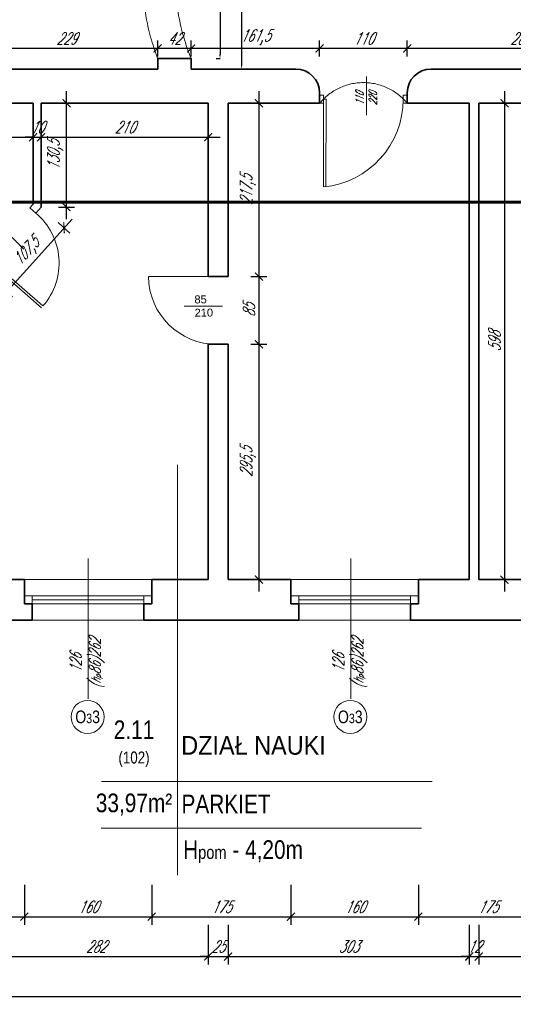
# Model space of a CAD drawing. Header units: millimetres. Extents: x 402 to 79005, y -7782 to 89952.
# Tile 118 of 256: x 26071 to 26691, y 20729 to 21965. Entities that reach past the tile are written whole.
import ezdxf

# ---------------------------------------------------------------- set-up
doc = ezdxf.new("R2010")
doc.units = ezdxf.units.MM
doc.header["$LTSCALE"] = 10
doc.linetypes.add('DASHED', pattern=[19.05, 12.7, -6.35])
doc.layers.get('0').update_dxf_attribs({"lineweight": 0})
doc.layers.get('Defpoints').update_dxf_attribs({"color": 253})
for name, color, linetype, lineweight in [('01 parter - ściany', 253, 'Continuous', 35), ('03-01_okna', 253, 'Continuous', 15), ('03_drzwi', 253, 'Continuous', 15), ('04-1_widok', 253, 'Continuous', 5), ('04-2_nad', 253, 'DASHED', 5), ('05-01_wymiary', 253, 'Continuous', 5), ('05-03_opis', 253, 'Continuous', 5), ('0_A_GRANICA OPRACOWANIA', 1, 'Continuous', 0), ('0_A_WYMIAROWANIE', 1, 'Continuous', 5)]:
    doc.layers.add(name, color=color, linetype=linetype, lineweight=lineweight)
doc.styles.add('ariel', font='ARIAL.TTF', dxfattribs={"width": 0.8})
doc.styles.add('ariel_wym', font='simplex.shx', dxfattribs={"width": 0.65, "oblique": 25})
doc.styles.add('SIMPLEXD', font='simplex.shx', dxfattribs={"width": 0.6})
doc.styles.get("Standard").update_dxf_attribs({"font": 'arial.ttf'})
doc.dimstyles.new('1-100', dxfattribs={"dimtxt": 16, "dimasz": 5, "dimexe": 0, "dimexo": 0, "dimgap": 5, "dimtad": 1, "dimdec": 1, "dimtxsty": 'SIMPLEXD', "dimcen": 5, "dimclrt": 256, "dimadec": 0, "dimazin": 0, "dimtfac": 1, "dimtdec": 0, "dimtix": 1, "dimtmove": 1, "dimatfit": 3, "dimldrblk": 'LP', "dimfxl": 0, "dimarcsym": 0})
doc.dimstyles.new('ariel 50', dxfattribs={"dimtxt": 15, "dimasz": 10, "dimexe": 10, "dimexo": 0, "dimgap": 5, "dimtad": 1, "dimdec": 1, "dimrnd": 0.5, "dimtxsty": 'ariel_wym', "dimblk": 'ARCHTICK', "dimcen": 2.5, "dimdle": 15, "dimazin": 0, "dimtfac": 1, "dimtdec": 1, "dimtix": 1, "dimtmove": 0, "dimatfit": 3, "dimldrblk": 'DOT', "dimfxl": 0, "dimarcsym": 0})
doc.dimstyles.new('ariel 50 wnętrze', dxfattribs={"dimtxt": 15, "dimasz": 10, "dimexe": 10, "dimexo": 0, "dimgap": 5, "dimtad": 1, "dimdec": 1, "dimrnd": 0.5, "dimtxsty": 'ariel_wym', "dimblk": 'ARCHTICK', "dimcen": 2.5, "dimdle": 15, "dimazin": 0, "dimtfac": 1, "dimtdec": 1, "dimtix": 1, "dimtmove": 0, "dimatfit": 3, "dimldrblk": 'DOT', "dimfxl": 0, "dimarcsym": 0})

# ---------------------------------------------------------------- blocks, each defined once
blk = doc.blocks.new('_ArchTick')
at = {"color": 0, "linetype": 'ByBlock', "const_width": 0.15}
blk.add_lwpolyline([(-0.5, -0.5), (0.5, 0.5)], dxfattribs=at)
blk = doc.blocks.new('*D2586')
at = {"layer": '05-01_wymiary', "color": 0, "lineweight": -2}
for p, q in [((25902, 20878.6), (25902, 20828.6)), ((26077, 20878.6), (26077, 20828.6)), ((25887, 20838.6), (26092, 20838.6))]:
    blk.add_line(p, q, dxfattribs=at)
at = {"layer": 'Defpoints', "color": 0}
for p in [(25902, 21261.7), (26077, 21261.7), (26077, 20838.6)]:
    blk.add_point(p, dxfattribs=at)
at = {"layer": '05-01_wymiary', "color": 0, "lineweight": -2, "xscale": 10, "yscale": 10, "zscale": 10, "rotation": 180}
blk.add_blockref('_ArchTick', (25902, 20838.6), dxfattribs=at)
at = {"layer": '05-01_wymiary', "color": 0, "lineweight": -2, "xscale": 10, "yscale": 10, "zscale": 10}
blk.add_blockref('_ArchTick', (26077, 20838.6), dxfattribs=at)
at = {"layer": '05-01_wymiary', "color": 0, "insert": (25989.5, 20851.1), "char_height": 15, "attachment_point": 5, "style": 'ariel_wym'}
blk.add_mtext('175', dxfattribs=at)
blk = doc.blocks.new('_Dot')
at = {"color": 0, "linetype": 'ByBlock', "lineweight": -2}
blk.add_line((-0.5, 0), (-1, 0), dxfattribs=at)
at = {"color": 0, "linetype": 'ByBlock', "const_width": 0.5}
blk.add_lwpolyline([(-0.25, 0, 1), (0.25, 0, 1)], format="xyb", close=True, dxfattribs=at)
blk = doc.blocks.new('*D2587')
at = {"layer": '05-01_wymiary', "color": 0, "lineweight": -2}
for p, q in [((26077, 20878.6), (26077, 20828.6)), ((26237, 20878.6), (26237, 20828.6)), ((26062, 20838.6), (26252, 20838.6))]:
    blk.add_line(p, q, dxfattribs=at)
at = {"layer": 'Defpoints', "color": 0}
for p in [(26077, 21261.7), (26237, 21261.7), (26237, 20838.6)]:
    blk.add_point(p, dxfattribs=at)
at = {"layer": '05-01_wymiary', "color": 0, "lineweight": -2, "xscale": 10, "yscale": 10, "zscale": 10, "rotation": 180}
blk.add_blockref('_ArchTick', (26077, 20838.6), dxfattribs=at)
at = {"layer": '05-01_wymiary', "color": 0, "lineweight": -2, "xscale": 10, "yscale": 10, "zscale": 10}
blk.add_blockref('_ArchTick', (26237, 20838.6), dxfattribs=at)
at = {"layer": '05-01_wymiary', "color": 0, "insert": (26157, 20851.1), "char_height": 15, "attachment_point": 5, "style": 'ariel_wym'}
blk.add_mtext('160', dxfattribs=at)
blk = doc.blocks.new('*D2588')
at = {"layer": '05-01_wymiary', "color": 0, "lineweight": -2}
for p, q in [((26237, 20878.6), (26237, 20828.6)), ((26412, 20878.6), (26412, 20828.6)), ((26222, 20838.6), (26427, 20838.6))]:
    blk.add_line(p, q, dxfattribs=at)
at = {"layer": 'Defpoints', "color": 0}
for p in [(26237, 21261.7), (26412, 21261.7), (26412, 20838.6)]:
    blk.add_point(p, dxfattribs=at)
at = {"layer": '05-01_wymiary', "color": 0, "lineweight": -2, "xscale": 10, "yscale": 10, "zscale": 10, "rotation": 180}
blk.add_blockref('_ArchTick', (26237, 20838.6), dxfattribs=at)
at = {"layer": '05-01_wymiary', "color": 0, "lineweight": -2, "xscale": 10, "yscale": 10, "zscale": 10}
blk.add_blockref('_ArchTick', (26412, 20838.6), dxfattribs=at)
at = {"layer": '05-01_wymiary', "color": 0, "insert": (26324.5, 20851.1), "char_height": 15, "attachment_point": 5, "style": 'ariel_wym'}
blk.add_mtext('175', dxfattribs=at)
blk = doc.blocks.new('*D2589')
at = {"layer": '05-01_wymiary', "color": 0, "lineweight": -2}
for p, q in [((26412, 20878.6), (26412, 20828.6)), ((26572, 20878.6), (26572, 20828.6)), ((26397, 20838.6), (26587, 20838.6))]:
    blk.add_line(p, q, dxfattribs=at)
at = {"layer": 'Defpoints', "color": 0}
for p in [(26412, 21261.7), (26572, 21261.7), (26572, 20838.6)]:
    blk.add_point(p, dxfattribs=at)
at = {"layer": '05-01_wymiary', "color": 0, "lineweight": -2, "xscale": 10, "yscale": 10, "zscale": 10, "rotation": 180}
blk.add_blockref('_ArchTick', (26412, 20838.6), dxfattribs=at)
at = {"layer": '05-01_wymiary', "color": 0, "lineweight": -2, "xscale": 10, "yscale": 10, "zscale": 10}
blk.add_blockref('_ArchTick', (26572, 20838.6), dxfattribs=at)
at = {"layer": '05-01_wymiary', "color": 0, "insert": (26492, 20851.1), "char_height": 15, "attachment_point": 5, "style": 'ariel_wym'}
blk.add_mtext('160', dxfattribs=at)
blk = doc.blocks.new('*D2590')
at = {"layer": '05-01_wymiary', "color": 0, "lineweight": -2}
for p, q in [((26572, 20878.6), (26572, 20828.6)), ((26747, 20878.6), (26747, 20828.6)), ((26557, 20838.6), (26762, 20838.6))]:
    blk.add_line(p, q, dxfattribs=at)
at = {"layer": 'Defpoints', "color": 0}
for p in [(26572, 21261.7), (26747, 21261.7), (26747, 20838.6)]:
    blk.add_point(p, dxfattribs=at)
at = {"layer": '05-01_wymiary', "color": 0, "lineweight": -2, "xscale": 10, "yscale": 10, "zscale": 10, "rotation": 180}
blk.add_blockref('_ArchTick', (26572, 20838.6), dxfattribs=at)
at = {"layer": '05-01_wymiary', "color": 0, "lineweight": -2, "xscale": 10, "yscale": 10, "zscale": 10}
blk.add_blockref('_ArchTick', (26747, 20838.6), dxfattribs=at)
at = {"layer": '05-01_wymiary', "color": 0, "insert": (26659.5, 20851.1), "char_height": 15, "attachment_point": 5, "style": 'ariel_wym'}
blk.add_mtext('175', dxfattribs=at)
blk = doc.blocks.new('*D2070')
at = {"layer": '05-01_wymiary', "color": 0, "lineweight": -2}
for p, q in [((26026, 20828.6), (26026, 20778.6)), ((26308, 20828.6), (26308, 20778.6)), ((26011, 20788.6), (26323, 20788.6))]:
    blk.add_line(p, q, dxfattribs=at)
at = {"layer": 'Defpoints', "color": 0}
for p in [(26026, 21261.7), (26308, 21261.7), (26308, 20788.6)]:
    blk.add_point(p, dxfattribs=at)
at = {"layer": '05-01_wymiary', "color": 0, "lineweight": -2, "xscale": 10, "yscale": 10, "zscale": 10, "rotation": 180}
blk.add_blockref('_ArchTick', (26026, 20788.6), dxfattribs=at)
at = {"layer": '05-01_wymiary', "color": 0, "lineweight": -2, "xscale": 10, "yscale": 10, "zscale": 10}
blk.add_blockref('_ArchTick', (26308, 20788.6), dxfattribs=at)
at = {"layer": '05-01_wymiary', "color": 0, "insert": (26167, 20801.1), "char_height": 15, "attachment_point": 5, "style": 'ariel_wym'}
blk.add_mtext('282', dxfattribs=at)
blk = doc.blocks.new('*D2071')
at = {"layer": '05-01_wymiary', "color": 0, "lineweight": -2}
for p, q in [((26308, 20828.6), (26308, 20778.6)), ((26333, 20828.6), (26333, 20778.6)), ((26308, 20788.6), (26298, 20788.6)), ((26308, 20788.6), (26333, 20788.6)), ((26333, 20788.6), (26343, 20788.6))]:
    blk.add_line(p, q, dxfattribs=at)
at = {"layer": 'Defpoints', "color": 0}
for p in [(26308, 21261.7), (26333, 21261.7), (26333, 20788.6)]:
    blk.add_point(p, dxfattribs=at)
at = {"layer": '05-01_wymiary', "color": 0, "lineweight": -2, "xscale": 10, "yscale": 10, "zscale": 10}
blk.add_blockref('_ArchTick', (26308, 20788.6), dxfattribs=at)
at = {"layer": '05-01_wymiary', "color": 0, "lineweight": -2, "xscale": 10, "yscale": 10, "zscale": 10, "rotation": 180}
blk.add_blockref('_ArchTick', (26333, 20788.6), dxfattribs=at)
at = {"layer": '05-01_wymiary', "color": 0, "insert": (26320.5, 20801.1), "char_height": 15, "attachment_point": 5, "style": 'ariel_wym'}
blk.add_mtext('25', dxfattribs=at)
blk = doc.blocks.new('*D2072')
at = {"layer": '05-01_wymiary', "color": 0, "lineweight": -2}
for p, q in [((26333, 20828.6), (26333, 20778.6)), ((26636, 20828.6), (26636, 20778.6)), ((26318, 20788.6), (26651, 20788.6))]:
    blk.add_line(p, q, dxfattribs=at)
at = {"layer": 'Defpoints', "color": 0}
for p in [(26333, 21261.7), (26636, 21261.7), (26636, 20788.6)]:
    blk.add_point(p, dxfattribs=at)
at = {"layer": '05-01_wymiary', "color": 0, "lineweight": -2, "xscale": 10, "yscale": 10, "zscale": 10, "rotation": 180}
blk.add_blockref('_ArchTick', (26333, 20788.6), dxfattribs=at)
at = {"layer": '05-01_wymiary', "color": 0, "lineweight": -2, "xscale": 10, "yscale": 10, "zscale": 10}
blk.add_blockref('_ArchTick', (26636, 20788.6), dxfattribs=at)
at = {"layer": '05-01_wymiary', "color": 0, "insert": (26484.5, 20801.1), "char_height": 15, "attachment_point": 5, "style": 'ariel_wym'}
blk.add_mtext('303', dxfattribs=at)
blk = doc.blocks.new('*D2073')
at = {"layer": '05-01_wymiary', "color": 0, "lineweight": -2}
for p, q in [((26636, 20828.6), (26636, 20778.6)), ((26648, 20828.6), (26648, 20778.6)), ((26636, 20788.6), (26626, 20788.6)), ((26636, 20788.6), (26648, 20788.6)), ((26648, 20788.6), (26658, 20788.6))]:
    blk.add_line(p, q, dxfattribs=at)
at = {"layer": 'Defpoints', "color": 0}
for p in [(26636, 21261.7), (26648, 21261.7), (26648, 20788.6)]:
    blk.add_point(p, dxfattribs=at)
at = {"layer": '05-01_wymiary', "color": 0, "lineweight": -2, "xscale": 10, "yscale": 10, "zscale": 10}
blk.add_blockref('_ArchTick', (26636, 20788.6), dxfattribs=at)
at = {"layer": '05-01_wymiary', "color": 0, "lineweight": -2, "xscale": 10, "yscale": 10, "zscale": 10, "rotation": 180}
blk.add_blockref('_ArchTick', (26648, 20788.6), dxfattribs=at)
at = {"layer": '05-01_wymiary', "color": 0, "insert": (26642, 20801.1), "char_height": 15, "attachment_point": 5, "style": 'ariel_wym'}
blk.add_mtext('12', dxfattribs=at)
blk = doc.blocks.new('*D2074')
at = {"layer": '05-01_wymiary', "color": 0, "lineweight": -2}
for p, q in [((26648, 20828.6), (26648, 20778.6)), ((27144, 20828.6), (27144, 20778.6)), ((26633, 20788.6), (27159, 20788.6))]:
    blk.add_line(p, q, dxfattribs=at)
at = {"layer": 'Defpoints', "color": 0}
for p in [(26648, 21261.7), (27144, 21227.4), (27144, 20788.6)]:
    blk.add_point(p, dxfattribs=at)
at = {"layer": '05-01_wymiary', "color": 0, "lineweight": -2, "xscale": 10, "yscale": 10, "zscale": 10, "rotation": 180}
blk.add_blockref('_ArchTick', (26648, 20788.6), dxfattribs=at)
at = {"layer": '05-01_wymiary', "color": 0, "lineweight": -2, "xscale": 10, "yscale": 10, "zscale": 10}
blk.add_blockref('_ArchTick', (27144, 20788.6), dxfattribs=at)
at = {"layer": '05-01_wymiary', "color": 0, "insert": (26896, 20801.1), "char_height": 15, "attachment_point": 5, "style": 'ariel_wym'}
blk.add_mtext('496', dxfattribs=at)
blk = doc.blocks.new('*D2077')
at = {"layer": '05-01_wymiary', "color": 0, "lineweight": -2}
for p, q in [((22097.5, 20778.6), (22097.5, 20728.6)), ((27671, 20778.6), (27671, 20728.6)), ((22082.5, 20738.6), (27686, 20738.6))]:
    blk.add_line(p, q, dxfattribs=at)
at = {"layer": 'Defpoints', "color": 0}
for p in [(22097.5, 21282.8), (27671, 21282.8), (27671, 20738.6)]:
    blk.add_point(p, dxfattribs=at)
at = {"layer": '05-01_wymiary', "color": 0, "lineweight": -2, "xscale": 10, "yscale": 10, "zscale": 10, "rotation": 180}
blk.add_blockref('_ArchTick', (22097.5, 20738.6), dxfattribs=at)
at = {"layer": '05-01_wymiary', "color": 0, "lineweight": -2, "xscale": 10, "yscale": 10, "zscale": 10}
blk.add_blockref('_ArchTick', (27671, 20738.6), dxfattribs=at)
at = {"layer": '05-01_wymiary', "color": 0, "insert": (24884.2, 20752.6), "char_height": 15, "attachment_point": 5, "style": 'ariel_wym'}
blk.add_mtext('5573,5', dxfattribs=at)
blk = doc.blocks.new('*D2439')
at = {"layer": '05-01_wymiary', "color": 0, "lineweight": -2}
for p, q in [((26558, 21918.5), (26558, 21938.5)), ((26843, 21918.5), (26843, 21938.5)), ((26858, 21928.5), (26543, 21928.5))]:
    blk.add_line(p, q, dxfattribs=at)
at = {"layer": 'Defpoints', "color": 0, "lineweight": 0}
for p in [(26558, 21928.5), (26843, 21872.7), (26558, 21859.7)]:
    blk.add_point(p, dxfattribs=at)
at = {"layer": '05-01_wymiary', "color": 0, "lineweight": -2, "xscale": 10, "yscale": 10, "zscale": 10, "rotation": 180}
blk.add_blockref('_ArchTick', (26558, 21928.5), dxfattribs=at)
at = {"layer": '05-01_wymiary', "color": 0, "lineweight": -2, "xscale": 10, "yscale": 10, "zscale": 10}
blk.add_blockref('_ArchTick', (26843, 21928.5), dxfattribs=at)
at = {"layer": '05-01_wymiary', "color": 0, "insert": (26700.5, 21941), "char_height": 15, "attachment_point": 5, "style": 'ariel_wym'}
blk.add_mtext('285', dxfattribs=at)
blk = doc.blocks.new('*D2440')
at = {"layer": '05-01_wymiary', "color": 0, "lineweight": -2}
for p, q in [((26448, 21918.5), (26448, 21938.5)), ((26558, 21918.5), (26558, 21938.5)), ((26573, 21928.5), (26433, 21928.5))]:
    blk.add_line(p, q, dxfattribs=at)
at = {"layer": 'Defpoints', "color": 0, "lineweight": 0}
for p in [(26448, 21928.5), (26448, 21859.7), (26558, 21859.7)]:
    blk.add_point(p, dxfattribs=at)
at = {"layer": '05-01_wymiary', "color": 0, "lineweight": -2, "xscale": 10, "yscale": 10, "zscale": 10, "rotation": 180}
blk.add_blockref('_ArchTick', (26448, 21928.5), dxfattribs=at)
at = {"layer": '05-01_wymiary', "color": 0, "lineweight": -2, "xscale": 10, "yscale": 10, "zscale": 10}
blk.add_blockref('_ArchTick', (26558, 21928.5), dxfattribs=at)
at = {"layer": '05-01_wymiary', "color": 0, "insert": (26503, 21941), "char_height": 15, "attachment_point": 5, "style": 'ariel_wym'}
blk.add_mtext('110', dxfattribs=at)
blk = doc.blocks.new('*D2441')
at = {"layer": '05-01_wymiary', "color": 0, "lineweight": -2}
for p, q in [((26286.5, 21918.5), (26286.5, 21938.5)), ((26448, 21918.5), (26448, 21938.5)), ((26463, 21928.5), (26271.5, 21928.5))]:
    blk.add_line(p, q, dxfattribs=at)
at = {"layer": 'Defpoints', "color": 0, "lineweight": 0}
for p in [(26286.5, 21928.5), (26286.5, 21915.7), (26448, 21859.7)]:
    blk.add_point(p, dxfattribs=at)
at = {"layer": '05-01_wymiary', "color": 0, "lineweight": -2, "xscale": 10, "yscale": 10, "zscale": 10, "rotation": 180}
blk.add_blockref('_ArchTick', (26286.5, 21928.5), dxfattribs=at)
at = {"layer": '05-01_wymiary', "color": 0, "lineweight": -2, "xscale": 10, "yscale": 10, "zscale": 10}
blk.add_blockref('_ArchTick', (26448, 21928.5), dxfattribs=at)
at = {"layer": '05-01_wymiary', "color": 0, "insert": (26367.2, 21942.4), "char_height": 15, "attachment_point": 5, "style": 'ariel_wym'}
blk.add_mtext('161,5', dxfattribs=at)
blk = doc.blocks.new('*D2442')
at = {"layer": '05-01_wymiary', "color": 0, "lineweight": -2}
for p, q in [((26244.5, 21918.5), (26244.5, 21938.5)), ((26286.5, 21918.5), (26286.5, 21938.5)), ((26301.5, 21928.5), (26229.5, 21928.5))]:
    blk.add_line(p, q, dxfattribs=at)
at = {"layer": 'Defpoints', "color": 0, "lineweight": 0}
for p in [(26244.5, 21928.5), (26286.5, 21915.7), (26244.5, 21910.7)]:
    blk.add_point(p, dxfattribs=at)
at = {"layer": '05-01_wymiary', "color": 0, "lineweight": -2, "xscale": 10, "yscale": 10, "zscale": 10, "rotation": 180}
blk.add_blockref('_ArchTick', (26244.5, 21928.5), dxfattribs=at)
at = {"layer": '05-01_wymiary', "color": 0, "lineweight": -2, "xscale": 10, "yscale": 10, "zscale": 10}
blk.add_blockref('_ArchTick', (26286.5, 21928.5), dxfattribs=at)
at = {"layer": '05-01_wymiary', "color": 0, "insert": (26265.5, 21941), "char_height": 15, "attachment_point": 5, "style": 'ariel_wym'}
blk.add_mtext('42', dxfattribs=at)
blk = doc.blocks.new('*D2443')
at = {"layer": '05-01_wymiary', "color": 0, "lineweight": -2}
for p, q in [((26015.5, 21918.5), (26015.5, 21938.5)), ((26244.5, 21918.5), (26244.5, 21938.5)), ((26259.5, 21928.5), (26000.5, 21928.5))]:
    blk.add_line(p, q, dxfattribs=at)
at = {"layer": 'Defpoints', "color": 0, "lineweight": 0}
for p in [(26015.5, 21928.5), (26244.5, 21910.7), (26015.5, 21859.7)]:
    blk.add_point(p, dxfattribs=at)
at = {"layer": '05-01_wymiary', "color": 0, "lineweight": -2, "xscale": 10, "yscale": 10, "zscale": 10, "rotation": 180}
blk.add_blockref('_ArchTick', (26015.5, 21928.5), dxfattribs=at)
at = {"layer": '05-01_wymiary', "color": 0, "lineweight": -2, "xscale": 10, "yscale": 10, "zscale": 10}
blk.add_blockref('_ArchTick', (26244.5, 21928.5), dxfattribs=at)
at = {"layer": '05-01_wymiary', "color": 0, "insert": (26130, 21941), "char_height": 15, "attachment_point": 5, "style": 'ariel_wym'}
blk.add_mtext('229', dxfattribs=at)
blk = doc.blocks.new('*D2493')
at = {"layer": '05-01_wymiary', "color": 0, "lineweight": -2}
for p, q in [((26680.2, 21874.7), (26680.2, 21246.7)), ((26670.2, 21859.7), (26690.2, 21859.7)), ((26670.2, 21261.7), (26690.2, 21261.7))]:
    blk.add_line(p, q, dxfattribs=at)
at = {"layer": 'Defpoints', "color": 0}
for p in [(26648, 21859.7), (26648, 21261.7), (26680.2, 21261.7)]:
    blk.add_point(p, dxfattribs=at)
at = {"layer": '05-01_wymiary', "color": 0, "lineweight": -2, "xscale": 10, "yscale": 10, "zscale": 10}
for p, rotation in [((26680.2, 21859.7), 90), ((26680.2, 21261.7), 270)]:
    blk.add_blockref('_ArchTick', p, dxfattribs=dict(at, rotation=rotation))
at = {"layer": '05-01_wymiary', "color": 0, "insert": (26667.7, 21560.7), "char_height": 15, "attachment_point": 5, "rotation": 90, "style": 'ariel_wym'}
blk.add_mtext('598', dxfattribs=at)
blk = doc.blocks.new('*D2497')
at = {"layer": '05-01_wymiary', "color": 0, "lineweight": -2}
for p, q in [((26371.7, 21874.7), (26371.7, 21627.2)), ((26361.7, 21859.7), (26381.7, 21859.7)), ((26361.7, 21642.2), (26381.7, 21642.2))]:
    blk.add_line(p, q, dxfattribs=at)
at = {"layer": 'Defpoints', "color": 0}
for p in [(26333, 21859.7), (26333, 21642.2), (26371.7, 21642.2)]:
    blk.add_point(p, dxfattribs=at)
at = {"layer": '05-01_wymiary', "color": 0, "lineweight": -2, "xscale": 10, "yscale": 10, "zscale": 10}
for p, rotation in [((26371.7, 21859.7), 90), ((26371.7, 21642.2), 270)]:
    blk.add_blockref('_ArchTick', p, dxfattribs=dict(at, rotation=rotation))
at = {"layer": '05-01_wymiary', "color": 0, "insert": (26357.8, 21750.9), "char_height": 15, "attachment_point": 5, "rotation": 90, "style": 'ariel_wym'}
blk.add_mtext('217,5', dxfattribs=at)
blk = doc.blocks.new('*D2498')
at = {"layer": '05-01_wymiary', "color": 0, "lineweight": -2}
for p, q in [((26371.7, 21657.2), (26371.7, 21542.2)), ((26361.7, 21642.2), (26381.7, 21642.2)), ((26361.7, 21557.2), (26381.7, 21557.2))]:
    blk.add_line(p, q, dxfattribs=at)
at = {"layer": 'Defpoints', "color": 0}
for p in [(26333, 21642.2), (26333, 21557.2), (26371.7, 21557.2)]:
    blk.add_point(p, dxfattribs=at)
at = {"layer": '05-01_wymiary', "color": 0, "lineweight": -2, "xscale": 10, "yscale": 10, "zscale": 10}
for p, rotation in [((26371.7, 21642.2), 90), ((26371.7, 21557.2), 270)]:
    blk.add_blockref('_ArchTick', p, dxfattribs=dict(at, rotation=rotation))
at = {"layer": '05-01_wymiary', "color": 0, "insert": (26359.2, 21599.7), "char_height": 15, "attachment_point": 5, "rotation": 90, "style": 'ariel_wym'}
blk.add_mtext('85', dxfattribs=at)
blk = doc.blocks.new('*D2499')
at = {"layer": '05-01_wymiary', "color": 0, "lineweight": -2}
for p, q in [((26371.7, 21572.2), (26371.7, 21246.7)), ((26361.7, 21557.2), (26381.7, 21557.2)), ((26361.7, 21261.7), (26381.7, 21261.7))]:
    blk.add_line(p, q, dxfattribs=at)
at = {"layer": 'Defpoints', "color": 0}
for p in [(26333, 21557.2), (26333, 21261.7), (26371.7, 21261.7)]:
    blk.add_point(p, dxfattribs=at)
at = {"layer": '05-01_wymiary', "color": 0, "lineweight": -2, "xscale": 10, "yscale": 10, "zscale": 10}
for p, rotation in [((26371.7, 21557.2), 90), ((26371.7, 21261.7), 270)]:
    blk.add_blockref('_ArchTick', p, dxfattribs=dict(at, rotation=rotation))
at = {"layer": '05-01_wymiary', "color": 0, "insert": (26357.8, 21409.4), "char_height": 15, "attachment_point": 5, "rotation": 90, "style": 'ariel_wym'}
blk.add_mtext('295,5', dxfattribs=at)
blk = doc.blocks.new('*D2503')
at = {"layer": '05-01_wymiary', "color": 0, "lineweight": -2}
for p, q in [((26044.8, 21612.5), (26136.9, 21714.4)), ((26119.4, 21710), (26134.2, 21696.6)), ((26047.4, 21630.3), (26062.2, 21616.9))]:
    blk.add_line(p, q, dxfattribs=at)
at = {"layer": 'Defpoints', "color": 0}
for p in [(26098, 21729.4), (26126.8, 21703.3), (26026, 21649.7)]:
    blk.add_point(p, dxfattribs=at)
at = {"layer": '05-01_wymiary', "color": 0, "lineweight": -2, "xscale": 10, "yscale": 10, "zscale": 10}
for p, rotation in [((26126.8, 21703.3), 47.89223352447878), ((26054.8, 21623.6), 227.8922335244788)]:
    blk.add_blockref('_ArchTick', p, dxfattribs=dict(at, rotation=rotation))
at = {"layer": '05-01_wymiary', "color": 0, "insert": (26080.5, 21672.8), "char_height": 15, "attachment_point": 5, "rotation": 47.8922, "style": 'ariel_wym'}
blk.add_mtext('107,5', dxfattribs=at)
blk = doc.blocks.new('*D2504')
at = {"layer": '05-01_wymiary', "color": 0, "lineweight": -2}
for p, q in [((26129.9, 21714.4), (26129.9, 21874.7)), ((26119.9, 21859.7), (26139.9, 21859.7)), ((26119.9, 21729.4), (26139.9, 21729.4))]:
    blk.add_line(p, q, dxfattribs=at)
at = {"layer": 'Defpoints', "color": 0}
for p in [(26098, 21859.7), (26129.9, 21859.7), (26098, 21729.4)]:
    blk.add_point(p, dxfattribs=at)
at = {"layer": '05-01_wymiary', "color": 0, "lineweight": -2, "xscale": 10, "yscale": 10, "zscale": 10}
for p, rotation in [((26129.9, 21859.7), 90), ((26129.9, 21729.4), 270)]:
    blk.add_blockref('_ArchTick', p, dxfattribs=dict(at, rotation=rotation))
at = {"layer": '05-01_wymiary', "color": 0, "insert": (26116, 21794.5), "char_height": 15, "attachment_point": 5, "rotation": 90, "style": 'ariel_wym'}
blk.add_mtext('130,5', dxfattribs=at)
blk = doc.blocks.new('*D2507')
at = {"layer": '05-01_wymiary', "color": 0, "lineweight": -2}
for p, q in [((25905.4, 21827.1), (25905.4, 21807.1)), ((26088, 21827.1), (26088, 21807.1)), ((25890.4, 21817.1), (26103, 21817.1))]:
    blk.add_line(p, q, dxfattribs=at)
at = {"layer": 'Defpoints', "color": 0}
for p in [(25905.4, 21859.7), (26088, 21859.7), (26088, 21817.1)]:
    blk.add_point(p, dxfattribs=at)
at = {"layer": '05-01_wymiary', "color": 0, "lineweight": -2, "xscale": 10, "yscale": 10, "zscale": 10, "rotation": 180}
blk.add_blockref('_ArchTick', (25905.4, 21817.1), dxfattribs=at)
at = {"layer": '05-01_wymiary', "color": 0, "lineweight": -2, "xscale": 10, "yscale": 10, "zscale": 10}
blk.add_blockref('_ArchTick', (26088, 21817.1), dxfattribs=at)
at = {"layer": '05-01_wymiary', "color": 0, "insert": (25996.7, 21831.1), "char_height": 15, "attachment_point": 5, "style": 'ariel_wym'}
blk.add_mtext('182,5', dxfattribs=at)
blk = doc.blocks.new('*D2508')
at = {"layer": '05-01_wymiary', "color": 0, "lineweight": -2}
for p, q in [((26088, 21827.1), (26088, 21807.1)), ((26098, 21827.1), (26098, 21807.1)), ((26088, 21817.1), (26078, 21817.1)), ((26088, 21817.1), (26098, 21817.1)), ((26098, 21817.1), (26108, 21817.1))]:
    blk.add_line(p, q, dxfattribs=at)
at = {"layer": 'Defpoints', "color": 0}
for p in [(26088, 21859.7), (26098, 21859.7), (26098, 21817.1)]:
    blk.add_point(p, dxfattribs=at)
at = {"layer": '05-01_wymiary', "color": 0, "lineweight": -2, "xscale": 10, "yscale": 10, "zscale": 10}
blk.add_blockref('_ArchTick', (26088, 21817.1), dxfattribs=at)
at = {"layer": '05-01_wymiary', "color": 0, "lineweight": -2, "xscale": 10, "yscale": 10, "zscale": 10, "rotation": 180}
blk.add_blockref('_ArchTick', (26098, 21817.1), dxfattribs=at)
at = {"layer": '05-01_wymiary', "color": 0, "insert": (26093, 21829.6), "char_height": 15, "attachment_point": 5, "style": 'ariel_wym'}
blk.add_mtext('10', dxfattribs=at)
blk = doc.blocks.new('*D2509')
at = {"layer": '05-01_wymiary', "color": 0, "lineweight": -2}
for p, q in [((26098, 21827.1), (26098, 21807.1)), ((26308, 21827.1), (26308, 21807.1)), ((26083, 21817.1), (26323, 21817.1))]:
    blk.add_line(p, q, dxfattribs=at)
at = {"layer": 'Defpoints', "color": 0}
for p in [(26098, 21859.7), (26308, 21859.7), (26308, 21817.1)]:
    blk.add_point(p, dxfattribs=at)
at = {"layer": '05-01_wymiary', "color": 0, "lineweight": -2, "xscale": 10, "yscale": 10, "zscale": 10, "rotation": 180}
blk.add_blockref('_ArchTick', (26098, 21817.1), dxfattribs=at)
at = {"layer": '05-01_wymiary', "color": 0, "lineweight": -2, "xscale": 10, "yscale": 10, "zscale": 10}
blk.add_blockref('_ArchTick', (26308, 21817.1), dxfattribs=at)
at = {"layer": '05-01_wymiary', "color": 0, "insert": (26203, 21829.6), "char_height": 15, "attachment_point": 5, "style": 'ariel_wym'}
blk.add_mtext('210', dxfattribs=at)
blk = doc.blocks.new('*D3772')
at = {"layer": '0_A_WYMIAROWANIE', "color": 0, "lineweight": -2}
for p, q in [((26345, 22147.7), (26350, 22147.7)), ((26350, 22142.7), (26350, 21907.7)), ((26345, 21902.7), (26350, 21902.7))]:
    blk.add_line(p, q, dxfattribs=at)
at = {"layer": '0_A_WYMIAROWANIE', "color": 0, "lineweight": 9}
for points in [[(26350.8, 22142.7), (26349.1, 22142.7), (26350, 22147.7)], [(26349.1, 21907.7), (26350.8, 21907.7), (26350, 21902.7)]]:
    blk.add_solid(points, dxfattribs=at)
at = {"layer": 'Defpoints', "color": 0, "lineweight": 9}
for p in [(26309.4, 22147.7), (26302.7, 21902.7), (26350, 21902.7)]:
    blk.add_point(p, dxfattribs=at)
at = {"layer": '0_A_WYMIAROWANIE', "insert": (26337, 22025.2), "char_height": 16, "attachment_point": 5, "rotation": 90, "style": 'SIMPLEXD'}
blk.add_mtext('245', dxfattribs=at)
blk = doc.blocks.new('LP')
for p, q in [((0, 0), (-1, 0)), ((0, 1), (0, 0)), ((0, -1), (0, 0)), ((0, 0), (1, 0))]:
    blk.add_line(p, q)
at = {"const_width": 0.2}
blk.add_lwpolyline([(0.71, 0.71), (-0.71, -0.71)], dxfattribs=at)
blk = doc.blocks.new('*D3773')
at = {"layer": '0_A_WYMIAROWANIE', "color": 0, "lineweight": -2}
for p, q in [((26317.8, 22134.7), (26322.8, 22134.7)), ((26322.8, 22129.7), (26322.8, 21920.7)), ((26317.8, 21915.7), (26322.8, 21915.7))]:
    blk.add_line(p, q, dxfattribs=at)
at = {"layer": '0_A_WYMIAROWANIE', "color": 0, "lineweight": 9}
for points in [[(26323.6, 22129.7), (26321.9, 22129.7), (26322.8, 22134.7)], [(26321.9, 21920.7), (26323.6, 21920.7), (26322.8, 21915.7)]]:
    blk.add_solid(points, dxfattribs=at)
at = {"layer": 'Defpoints', "color": 0, "lineweight": 9}
for p in [(26292.7, 22134.7), (26287, 21915.7), (26322.8, 21915.7)]:
    blk.add_point(p, dxfattribs=at)
at = {"layer": '0_A_WYMIAROWANIE', "insert": (26309.8, 22025.2), "char_height": 16, "attachment_point": 5, "rotation": 90, "style": 'SIMPLEXD'}
blk.add_mtext('219', dxfattribs=at)

msp = doc.modelspace()

# ---------------------------------------------------------------- linework, layer by layer
at = {"layer": '01 parter - ściany'}
for p, q in [((26244.49, 21915.69), (26244.49, 21902.69)), ((26286.49, 21915.69), (26244.49, 21915.69)), ((26286.49, 21902.69), (26286.49, 21915.69)), ((26244.49, 21902.69), (26045.37, 21902.69)), ((26418, 21902.69), (26286.49, 21902.69)), ((26813, 21902.69), (26588, 21902.69)), ((26448, 21872.69), (26448, 21859.69)), ((26558, 21872.69), (26558, 21859.69)), ((26088, 21859.69), (26016, 21859.69)), ((26088, 21859.69), (26088, 21733.2)), ((26308, 21859.69), (26098, 21859.69)), ((26098, 21859.69), (26098, 21729.35)), ((26308, 21642.19), (26308, 21859.69)), ((26333, 21642.19), (26333, 21859.69)), ((26448, 21859.69), (26333, 21859.69)), ((26636, 21859.69), (26558, 21859.69)), ((26636, 21261.69), (26636, 21859.69)), ((26648, 21261.69), (26648, 21859.69)), ((26843, 21859.69), (26648, 21859.69)), ((26083.83, 21728.59), (26088, 21733.2)), ((26091.25, 21721.88), (26083.83, 21728.59)), ((26091.25, 21721.88), (26098, 21729.35)), ((26308, 21642.19), (26333, 21642.19)), ((26308, 21261.69), (26308, 21557.19)), ((26308, 21557.19), (26333, 21557.19)), ((26333, 21261.69), (26333, 21557.19)), ((26026, 21261.69), (26076.99, 21261.69)), ((26076.99, 21261.69), (26076.99, 21231.19)), ((26236.99, 21261.69), (26308, 21261.69)), ((26236.99, 21261.69), (26236.99, 21231.19)), ((26333, 21261.69), (26411.99, 21261.69)), ((26411.99, 21261.69), (26411.99, 21231.19)), ((26571.99, 21261.69), (26636, 21261.69)), ((26571.99, 21261.69), (26571.99, 21231.19)), ((26648, 21261.69), (26746.99, 21261.69)), ((26076.99, 21231.19), (26086.99, 21231.19)), ((26086.99, 21231.19), (26086.99, 21210.69)), ((26236.99, 21231.19), (26226.99, 21231.19)), ((26226.99, 21231.19), (26226.99, 21210.69)), ((26411.99, 21231.19), (26421.99, 21231.19)), ((26421.99, 21231.19), (26421.99, 21210.69)), ((26571.99, 21231.19), (26561.99, 21231.19)), ((26561.99, 21231.19), (26561.99, 21210.69)), ((25901.99, 21210.69), (26076.99, 21210.69)), ((26086.99, 21210.69), (26076.99, 21210.69)), ((26226.99, 21210.69), (26236.99, 21210.69)), ((26236.99, 21210.69), (26411.99, 21210.69)), ((26421.99, 21210.69), (26411.99, 21210.69)), ((26561.99, 21210.69), (26746.99, 21210.69))]:
    msp.add_line(p, q, dxfattribs=at)
for centre, start, end in [((26418, 21872.69), 0, 90), ((26588, 21872.69), 90, 180)]:
    msp.add_arc(centre, 30, start, end, dxfattribs=at)
at = {"layer": '03-01_okna', "linetype": 'Continuous', "lineweight": 0}
for p, q in [((26076.99, 21241.19), (26236.99, 21241.19)), ((26086.99, 21241.19), (26086.99, 21231.19)), ((26086.99, 21236.19), (26226.99, 21236.19)), ((26226.99, 21241.19), (26226.99, 21231.19)), ((26411.99, 21241.19), (26571.99, 21241.19)), ((26421.99, 21241.19), (26421.99, 21231.19)), ((26421.99, 21236.19), (26561.99, 21236.19)), ((26561.99, 21241.19), (26561.99, 21231.19)), ((26076.99, 21231.19), (26236.99, 21231.19)), ((26411.99, 21231.19), (26571.99, 21231.19)), ((26076.99, 21210.69), (26236.99, 21210.69)), ((26411.99, 21210.69), (26561.99, 21210.69))]:
    msp.add_line(p, q, dxfattribs=at)
at = {"layer": '03_drzwi'}
for p, q in [((26506.74, 21844.79), (26506.74, 21893.26)), ((26448, 21869.69), (26453, 21869.69)), ((26453, 21869.69), (26453, 21859.69)), ((26453, 21864.69), (26453, 21754.69)), ((26456, 21864.69), (26453, 21864.69)), ((26456, 21864.69), (26455.96, 21755.02)), ((26553, 21859.69), (26553, 21869.69)), ((26553, 21869.69), (26558, 21869.69)), ((26453, 21859.69), (26448, 21859.69)), ((26558, 21859.69), (26553, 21859.69)), ((26041.9, 21710.84), (26076.18, 21676.56)), ((26034.25, 21658.82), (26098.38, 21603.04)), ((26036.22, 21661.08), (26100.33, 21605.27)), ((26317.96, 21642.14), (26232.96, 21642.14)), ((26277.59, 21605.05), (26326.06, 21605.05))]:
    msp.add_line(p, q, dxfattribs=at)
for centre, radius, start, end in [((26442.25, 21864.91), 110.75, 275.56969, 359.88293), ((26038.93, 21659.16), 81.69, 318.75421, 50.16885), ((26318.64, 21642.82), 85.69, 180.46, 270.46)]:
    msp.add_arc(centre, radius, start, end, dxfattribs=at)
at = {"layer": '04-1_widok'}
for p, q in [((26236.99, 21261.69), (26076.99, 21261.69)), ((26571.99, 21261.69), (26411.99, 21261.69))]:
    msp.add_line(p, q, dxfattribs=at)
at = {"layer": '04-2_nad', "ltscale": 2}
for centre, radius, start, end in [((26511.28, 22017.76), 285.66, 155.83749, 200.93613), ((26539.87, 22018.14), 273.31, 154.75856, 202.01505), ((26503, 21814.4), 71.24, 39.46651, 140.53349)]:
    msp.add_arc(centre, radius, start, end, dxfattribs=at)
at = {"layer": '05-03_opis'}
for p, q in [((26269.2, 21405.94), (26269.2, 20890.94)), ((26173.95, 21008.2), (26589.51, 21008.2)), ((26173.7, 20949.85), (26575.81, 20949.85))]:
    msp.add_line(p, q, dxfattribs=at)
at = {"layer": '05-03_opis', "lineweight": 0}
for p, q in [((26156.99, 21288.07), (26156.99, 21112.06)), ((26486.99, 21288.07), (26486.99, 21112.06))]:
    msp.add_line(p, q, dxfattribs=at)
for centre in [(26156.49, 21089.37), (26486.49, 21089.37)]:
    msp.add_circle(centre, 20.69, dxfattribs=at)
at = {"layer": '0_A_GRANICA OPRACOWANIA', "color": 1, "linetype": 'DASHED', "const_width": 4}
msp.add_lwpolyline([(25790.69, 23129.52), (26803.78, 23129.52), (26803.78, 21735.59), (25790.69, 21735.59)], close=True, dxfattribs=at)

# ---------------------------------------------------------------- texts
at = {"layer": '03_drzwi', "insert": (26493.37, 21857.12), "char_height": 10, "width": 46.1752, "attachment_point": 1, "rotation": 90.56644, "style": 'ariel_wym'}
msp.add_mtext('110\\P220', dxfattribs=at)
at = {"layer": '03_drzwi', "insert": (26290.6, 21618.42), "char_height": 10, "width": 46.1752, "attachment_point": 1, "rotation": 0.56644}
msp.add_mtext('85\\P210', dxfattribs=at)
at = {"layer": '05-03_opis', "lineweight": 0, "char_height": 14.4, "width": 62.6613, "attachment_point": 5, "rotation": 90, "style": 'ariel_wym'}
for insert in [(26155.92, 21156.94), (26485.92, 21156.94)]:
    msp.add_mtext('126\\P({\\H0.8333x;h\\H0.6x;p}86)262', dxfattribs=dict(at, insert=insert))
at = {"layer": '05-03_opis', "lineweight": 0, "char_height": 15.84, "width": 75.1935, "attachment_point": 5, "style": 'ariel'}
for insert in [(26156.49, 21089.37), (26486.49, 21089.37)]:
    msp.add_mtext('O{\\H0.7576x;3}3', dxfattribs=dict(at, insert=insert))
at = {"layer": '05-03_opis', "char_height": 23.4234, "style": 'ariel'}
for s, insert, width, attachment_point in [('{\\fArial|b0|i0|c238|p34;2.11\\P\\H0.6404x;(102)}', (26214.75, 21055.71), 108.9126, 5), ('\\W0.9;{\\fArial|b0|i0|c238|p34;DZIAŁ NAUKI}', (26274.09, 21053.51), 356.6375, 4), ('{\\fArial|b0|i0|c238|p34;33,97m²}', (26214.75, 20979.3), 108.9126, 5), ('{\\fArial|b0|i0|c238|p34;PARKIET}', (26274.39, 20980.13), 322.789, 4), ('{\\fArial|b0|i0|c238|p34; H\\H0.7x;pom\\H1.429x; - 4,20m}', (26269.2, 20920.39), 322.789, 4)]:
    msp.add_mtext(s, dxfattribs=dict(at, insert=insert, width=width, attachment_point=attachment_point))

# ---------------------------------------------------------------- dimensions: what is measured, and where the dimension line sits
at = {"layer": '05-01_wymiary'}
for base, p1, p2, dimstyle, picture, middle in [((26015.5, 21928.51), (26244.49, 21910.69), (26015.5, 21859.69), 'ariel 50 wnętrze', '*D2443', (26129.99, 21941.01)), ((26244.49, 21928.51), (26286.49, 21915.69), (26244.49, 21910.69), 'ariel 50 wnętrze', '*D2442', (26265.49, 21941.01)), ((26286.49, 21928.51), (26448, 21859.69), (26286.49, 21915.69), 'ariel 50 wnętrze', '*D2441', (26367.24, 21942.44)), ((26448, 21928.51), (26558, 21859.69), (26448, 21859.69), 'ariel 50 wnętrze', '*D2440', (26503, 21941.01)), ((26558, 21928.51), (26843, 21872.69), (26558, 21859.69), 'ariel 50 wnętrze', '*D2439', (26700.5, 21941.01)), ((26088, 21817.15), (25905.37, 21859.69), (26088, 21859.69), 'ariel 50 wnętrze', '*D2507', (25996.68, 21831.08)), ((26098, 21817.15), (26088, 21859.69), (26098, 21859.69), 'ariel 50 wnętrze', '*D2508', (26093, 21829.65)), ((26308, 21817.15), (26098, 21859.69), (26308, 21859.69), 'ariel 50 wnętrze', '*D2509', (26203, 21829.65)), ((26076.99, 20838.64), (25901.99, 21261.69), (26076.99, 21261.69), 'ariel 50', '*D2586', (25989.49, 20851.14)), ((26308, 20788.64), (26026, 21261.69), (26308, 21261.69), 'ariel 50', '*D2070', (26167, 20801.14)), ((26236.99, 20838.64), (26076.99, 21261.69), (26236.99, 21261.69), 'ariel 50', '*D2587', (26156.99, 20851.14)), ((26411.99, 20838.64), (26236.99, 21261.69), (26411.99, 21261.69), 'ariel 50', '*D2588', (26324.49, 20851.14)), ((26333, 20788.64), (26308, 21261.69), (26333, 21261.69), 'ariel 50', '*D2071', (26320.5, 20801.14)), ((26636, 20788.64), (26333, 21261.69), (26636, 21261.69), 'ariel 50', '*D2072', (26484.5, 20801.14)), ((26571.99, 20838.64), (26411.99, 21261.69), (26571.99, 21261.69), 'ariel 50', '*D2589', (26491.99, 20851.14)), ((26746.99, 20838.64), (26571.99, 21261.69), (26746.99, 21261.69), 'ariel 50', '*D2590', (26659.49, 20851.14)), ((26648, 20788.64), (26636, 21261.69), (26648, 21261.69), 'ariel 50', '*D2073', (26642, 20801.14)), ((27144, 20788.64), (26648, 21261.69), (27144, 21227.44), 'ariel 50', '*D2074', (26896, 20801.14))]:
    dim = msp.add_linear_dim(base=base, p1=p1, p2=p2, dimstyle=dimstyle, override={"dimtmove": 1}, dxfattribs=at)
    dim.commit()
    dim.dimension.update_dxf_attribs({"geometry": picture, "text_midpoint": middle})
for base, p1, p2, picture, middle in [((26129.89, 21859.69), (26098, 21729.35), (26098, 21859.69), '*D2504', (26115.96, 21794.52)), ((26371.68, 21642.19), (26333, 21859.69), (26333, 21642.19), '*D2497', (26357.75, 21750.94)), ((26680.25, 21261.69), (26648, 21859.69), (26648, 21261.69), '*D2493', (26667.75, 21560.69))]:
    dim = msp.add_linear_dim(base=base, p1=p1, p2=p2, angle=90, dimstyle='ariel 50 wnętrze', dxfattribs=at)
    dim.commit()
    dim.dimension.update_dxf_attribs({"geometry": picture, "text_midpoint": middle})
dim = msp.add_aligned_dim(p1=(26026, 21649.69), p2=(26098, 21729.35), distance=-38.87, dimstyle='ariel 50 wnętrze', dxfattribs=at)
dim.commit()
dim.dimension.update_dxf_attribs({"geometry": '*D2503', "text_midpoint": (26080.5, 21672.8)})
for base, p1, p2, picture, middle in [((26371.68, 21557.19), (26333, 21642.19), (26333, 21557.19), '*D2498', (26359.18, 21599.69)), ((26371.68, 21261.69), (26333, 21557.19), (26333, 21261.69), '*D2499', (26357.75, 21409.44))]:
    dim = msp.add_linear_dim(base=base, p1=p1, p2=p2, angle=90, dimstyle='ariel 50 wnętrze', override={"dimtmove": 1}, dxfattribs=at)
    dim.commit()
    dim.dimension.update_dxf_attribs({"geometry": picture, "text_midpoint": middle})
dim = msp.add_linear_dim(base=(27671, 20738.64), p1=(22097.49, 21282.76), p2=(27671, 21282.76), dimstyle='ariel 50', dxfattribs=at)
dim.commit()
dim.dimension.update_dxf_attribs({"geometry": '*D2077', "text_midpoint": (24884.24, 20752.57)})
at = {"layer": '0_A_WYMIAROWANIE', "color": 1}
for base, p1, p2, picture, middle in [((26349.98, 21902.69), (26309.4, 22147.69), (26302.66, 21902.69), '*D3772', (26336.98, 22025.19)), ((26322.78, 21915.69), (26292.65, 22134.69), (26286.99, 21915.69), '*D3773', (26309.78, 22025.19))]:
    dim = msp.add_linear_dim(base=base, p1=p1, p2=p2, angle=90, dimstyle='1-100', dxfattribs=at)
    dim.commit()
    dim.dimension.update_dxf_attribs({"geometry": picture, "text_midpoint": middle})

doc.saveas('drawing.dxf')
